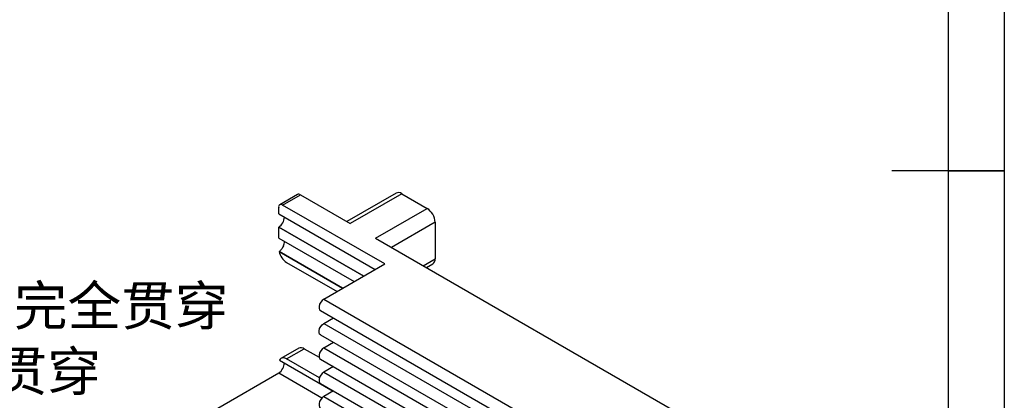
# Model space of a CAD drawing. Header units: millimetres. Extents: x 3 to 207, y 3 to 294.
# Tile 6 of 10: x 119 to 207, y 128 to 162. Entities that reach past the tile are written whole.
import ezdxf

# ---------------------------------------------------------------- set-up
doc = ezdxf.new("R2010")
doc.units = ezdxf.units.MM
doc.header["$PDSIZE"] = -1
for name, color, linetype in [('几何体', 7, 'Continuous'), ('尺寸', 3, 'Continuous'), ('草图直线', 1, 'Continuous')]:
    doc.layers.add(name, color=color, linetype=linetype)
doc.styles.add('SLDTEXTSTYLE1', font='Microsoft YaHei.ttf')
doc.dimstyles.new('SLDDIMSTYLE7', dxfattribs={"dimtxt": 3.5, "dimasz": 3.5, "dimexe": 0, "dimexo": 0.0625, "dimgap": 0.875, "dimtad": 0, "dimtih": 1, "dimtoh": 1, "dimdec": 6, "dimrnd": 1e-09, "dimzin": 12, "dimdsep": 46, "dimtxsty": 'SLDTEXTSTYLE1', "dimblk1": 'NONE', "dimsah": 1, "dimcen": 0, "dimadec": 0, "dimazin": 3, "dimtfac": 1, "dimtmove": 0, "dimatfit": 3, "dimldrblk": 'NONE', "dimfxl": 0, "dimfrac": 2, "dimtolj": 1, "dimtzin": 12, "dimarcsym": 0})

# ---------------------------------------------------------------- blocks, each defined once
blk = doc.blocks.new('_D_8')
at = {"layer": 'Defpoints', "color": 0, "transparency": 16777216}
for p in [(69.885, 123.247), (68.47, 122.5)]:
    blk.add_point(p, dxfattribs=at)
at = {"layer": '尺寸', "color": 0, "lineweight": -2, "transparency": 16777216}
for p, q in [((88.141, 132.887), (72.98, 124.881)), ((91.641, 132.887), (88.141, 132.887)), ((68.47, 122.5), (69.885, 123.247))]:
    blk.add_line(p, q, dxfattribs=at)
at = {"layer": '尺寸', "color": 0, "transparency": 16777216}
blk.add_solid([(72.707, 125.397), (73.252, 124.365), (69.885, 123.247)], dxfattribs=at)
at = {"layer": '尺寸', "color": 0, "transparency": 16777216, "insert": (92.516, 138.241), "char_height": 3.5, "attachment_point": 1, "style": 'SLDTEXTSTYLE1'}
blk.add_mtext('\\A1;3 x  M2 - 6H 完全贯穿\\P%%c 1.60 完全贯穿\\P', dxfattribs=at)
blk = doc.blocks.new('_None')

msp = doc.modelspace()

# ---------------------------------------------------------------- linework, layer by layer
at = {"layer": '几何体'}
for p, q in [((144.0922272, 146.3840466), (142.515379, 145.4737516)), ((152.8614588, 146.5087735), (148.4723645, 143.9750033)), ((153.3614182, 146.4592654), (148.7652241, 143.8059391)), ((153.3614182, 146.4592654), (155.6241599, 145.1530125)), ((142.7653587, 145.4489975), (144.3422068, 146.3592926)), ((144.3422068, 146.3592926), (148.7652241, 143.8059391)), ((142.4118053, 144.6732506), (142.4118053, 145.2448292)), ((142.4118053, 144.6732506), (151.0030905, 139.7136073)), ((151.8517565, 140.2035317), (142.7653587, 145.4489975)), ((151.0279658, 142.4996861), (155.6241599, 145.1530125)), ((156.3312667, 143.9282676), (152.4422943, 141.6832116)), ((156.3312667, 143.9282676), (156.3312667, 140.6621721)), ((142.4118053, 143.4892664), (142.4153409, 143.4913074)), ((149.977619, 139.1216152), (142.4118053, 143.4892664)), ((142.4118053, 142.5094174), (142.4118053, 143.4892664)), ((142.4153409, 143.4913074), (149.9811545, 139.1236562)), ((142.4118053, 142.5094174), (149.1289529, 138.6316907)), ((151.0279658, 142.4996861), (181.0906304, 125.1448792)), ((142.4443937, 141.3066204), (142.4479292, 141.3086614)), ((148.1034814, 138.0396986), (142.4443937, 141.3066204)), ((142.4479292, 141.3086614), (148.107017, 138.0417396)), ((143.1189121, 140.3457184), (147.6084849, 137.7539432)), ((155.2711225, 140.0501639), (156.3312667, 140.6621721)), ((146.4282475, 137.0726066), (151.8517565, 140.2035317)), ((155.564097, 139.8810333), (156.1241192, 140.2043273)), ((146.4282475, 137.0726066), (174.0902733, 121.1036591)), ((146.1282719, 136.0630528), (174.4806442, 119.6955767)), ((146.4282475, 134.9087735), (147.2780033, 135.399327)), ((146.4282475, 134.9087735), (159.4992182, 127.3630627)), ((146.1282719, 133.8992197), (159.1992426, 126.3535089)), ((146.4282475, 132.7449403), (147.2780033, 133.2354939)), ((144.1958009, 132.7073378), (142.6189527, 131.7970427)), ((143.1189121, 131.7475347), (144.6957602, 132.6578297)), ((144.6957602, 132.6578297), (146.0176246, 131.8947337)), ((146.4282475, 132.7449403), (159.4992182, 125.1992296)), ((142.4804914, 131.6506), (147.2548154, 128.8944415)), ((146.0391125, 130.0617389), (143.1189121, 131.7475347)), ((146.1282719, 131.7353865), (159.1992426, 124.1896758)), ((147.2780033, 131.0716607), (146.4282475, 130.5811072)), ((136.9882963, 127.3753424), (142.4153409, 130.5083085)), ((142.4153409, 130.5083085), (146.2653877, 128.2857238)), ((146.4282475, 130.5811072), (159.4992182, 123.0353964)), ((146.1282719, 129.5715534), (159.1992426, 122.0258426)), ((147.2780033, 128.9078276), (146.4282475, 128.417274)), ((146.4282475, 128.417274), (155.1843938, 123.3624583))]:
    msp.add_line(p, q, dxfattribs=at)
at = {"layer": '几何体', "flags": 128}
for points in [[(146.4282475, 137.0726066), (146.2831406, 136.9592922), (146.1555358, 136.800553), (146.060824, 136.6155353), (146.010429, 136.4265551), (146.010429, 136.2564061), (146.060824, 136.1256109), (146.1282719, 136.0630528)], [(146.1282719, 133.8992197), (146.060824, 133.9617777), (146.010429, 134.092573), (146.010429, 134.262722), (146.060824, 134.4517022), (146.1555358, 134.6367198), (146.2831406, 134.795459), (146.4282475, 134.9087735)], [(146.4282475, 132.7449403), (146.2831406, 132.6316259), (146.1555358, 132.4728867), (146.060824, 132.287869), (146.010429, 132.0988888), (146.010429, 131.9287398), (146.060824, 131.7979445), (146.1282719, 131.7353865)], [(146.4282475, 130.5811072), (146.2831406, 130.4677927), (146.1555358, 130.3090535), (146.060824, 130.1240359), (146.010429, 129.9350557), (146.010429, 129.7649067), (146.060824, 129.6341114), (146.1282719, 129.5715534)], [(146.4282475, 128.417274), (146.2831406, 128.3039596), (146.1555358, 128.1452204), (146.060824, 127.9602027), (146.010429, 127.7712225), (146.010429, 127.6010735), (146.060824, 127.4702782), (146.1282719, 127.4077202)]]:
    msp.add_lwpolyline(points, dxfattribs=at)
at = {"layer": '几何体'}
for centre, radius, start, end in [((144.1957468, 146.1548519), 0.2514886, 54.382422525, 114.307119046), ((153.0684981, 146.0503841), 0.5029772, 54.382422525, 114.307119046), ((142.6273425, 145.2797928), 0.2183546, 50.796714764, 189.21403699), ((154.7960506, 143.8584067), 1.5368048, 2.605478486, 57.39452166), ((141.8236926, 144.4250556), 1.1054109, 302.359459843, 357.418547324), ((141.9698049, 142.2335128), 0.9584312, 333.928824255, 358.680065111), ((143.9701444, 141.6604474), 1.5662403, 193.056307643, 237.078624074), ((155.8555811, 140.6016081), 0.4795255, 304.056350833, 7.25582956), ((144.4028402, 132.2489484), 0.5029772, 54.382422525, 114.307119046), ((142.8422577, 131.4187897), 0.4296637, 49.917810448, 147.349320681), ((141.8253917, 131.4410713), 1.1036695, 302.312330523, 357.465676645)]:
    msp.add_arc(centre, radius, start, end, dxfattribs=at)
msp.add_open_spline([(142.8307145, 141.8122944), (142.7827619, 141.7080603), (142.7291155, 141.604887), (142.6027244, 141.4285887), (142.5289935, 141.3554588), (142.4479292, 141.3086614)], degree=3, knots=[0, 0, 0, 0, 0.5, 0.5, 1, 1, 1, 1], dxfattribs=at)
at = {"layer": '草图直线'}
for p, q in [((207, 294), (207, 3)), ((202, 289), (202, 8)), ((207.001, 148.5), (196.999, 148.5)), ((202, 148.5), (207, 148.5))]:
    msp.add_line(p, q, dxfattribs=at)

# ---------------------------------------------------------------- dimensions: what is measured, and where the dimension line sits
at = {"layer": '尺寸'}
dim = msp.add_diameter_dim_2p(p1=(68.4696802, 122.4997901), p2=(69.8845598, 123.2468616), text='3 x  M2 - 6H 完全贯穿\\P%%c 1.60 完全贯穿\\P', dimstyle='SLDDIMSTYLE7', override={"dimpost": '<>'}, dxfattribs=at)
dim.commit()
dim.dimension.update_dxf_attribs({"geometry": '_D_8', "text_midpoint": (115.9576606, 132.8865875), "dimtype": 163})

doc.saveas('drawing.dxf')
